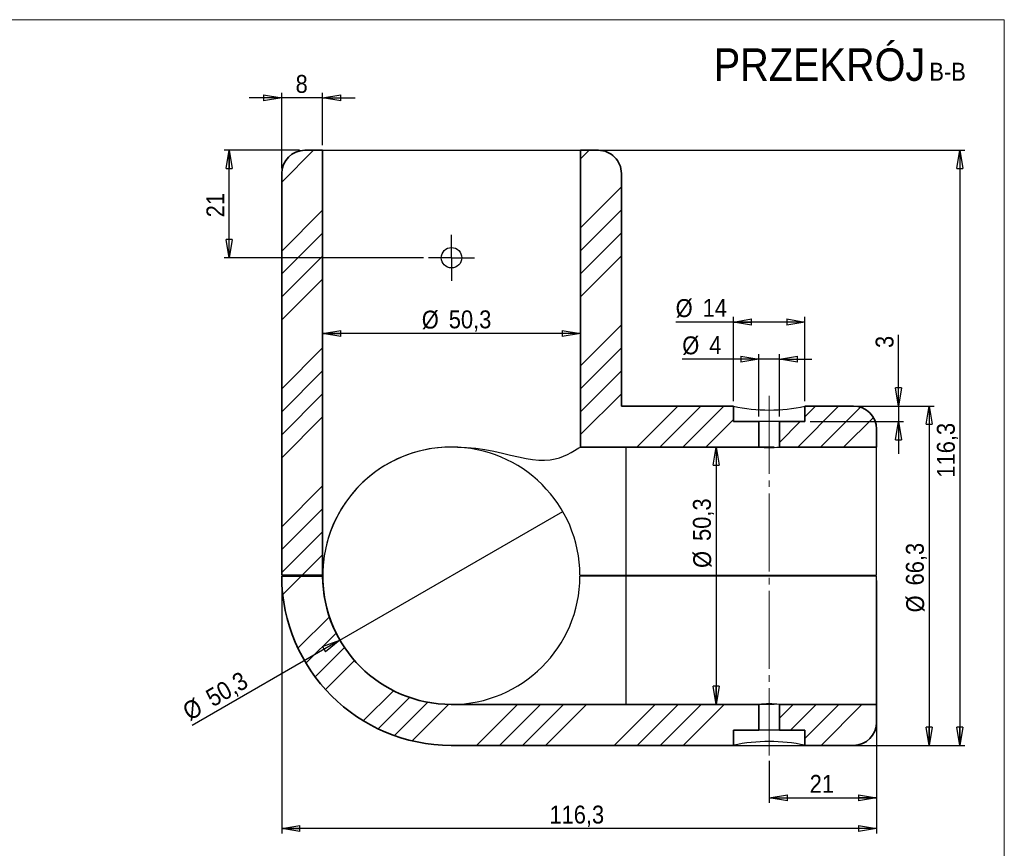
# Model space of a CAD drawing. Header units: millimetres. Extents: x 30 to 415, y 5 to 292.
# Tile 3 of 3: x 222 to 415, y 130 to 292. Entities that reach past the tile are written whole.
import ezdxf

# ---------------------------------------------------------------- set-up
doc = ezdxf.new("R2010")
doc.units = ezdxf.units.MM
doc.linetypes.add('SLD-Linia-ciągła', pattern=[0])
doc.linetypes.add('SLD-Linia-długa-kreska-kropka', pattern=[19.05, 15.24, -1.27, 1.27, -1.27])
doc.layers.add('NOTATKI', color=7, linetype='SLD-Linia-ciągła')
doc.layers.add('RAMKA', color=7, linetype='SLD-Linia-ciągła', lineweight=70)
doc.styles.add('SLDTEXTSTYLE0', font='GOTHIC.TTF', dxfattribs={"width": 0.913})
doc.dimstyles.new('SLDDIMSTYLE0', dxfattribs={"dimtxt": 3.5, "dimasz": 3.556, "dimexe": 0, "dimexo": 0.0625, "dimgap": 0.875, "dimtad": 1, "dimdec": 1, "dimrnd": 1e-09, "dimzin": 12, "dimdsep": 46, "dimtxsty": 'SLDTEXTSTYLE0', "dimblk1": 'CLOSED', "dimblk2": 'CLOSED', "dimsah": 1, "dimcen": 0.09, "dimadec": 0, "dimazin": 3, "dimtfac": 1, "dimtdec": 1, "dimtofl": 0, "dimtmove": 0, "dimatfit": 3, "dimldrblk": 'CLOSED', "dimfxl": 1, "dimfrac": 2, "dimtolj": 1, "dimtzin": 12, "dimarcsym": 0})
doc.dimstyles.new('SLDDIMSTYLE1', dxfattribs={"dimtxt": 3.5, "dimasz": 3.556, "dimexe": 0, "dimexo": 0.0625, "dimgap": 0.875, "dimtad": 1, "dimdec": 1, "dimrnd": 1e-09, "dimzin": 12, "dimdsep": 46, "dimtxsty": 'SLDTEXTSTYLE0', "dimblk1": 'NONE', "dimblk2": 'CLOSED', "dimsah": 1, "dimcen": 0, "dimadec": 0, "dimazin": 3, "dimtfac": 1, "dimtdec": 1, "dimtmove": 0, "dimatfit": 3, "dimldrblk": 'NONE', "dimfxl": 1, "dimfrac": 2, "dimtolj": 1, "dimtzin": 12, "dimarcsym": 0})
doc.dimstyles.new('SLDDIMSTYLE4', dxfattribs={"dimtxt": 3.5, "dimasz": 3.556, "dimexe": 0, "dimexo": 0.0625, "dimgap": 0.875, "dimtad": 1, "dimdec": 1, "dimrnd": 1e-09, "dimzin": 12, "dimdsep": 46, "dimtxsty": 'SLDTEXTSTYLE0', "dimblk1": 'CLOSED', "dimblk2": 'CLOSED', "dimsah": 1, "dimcen": 0.09, "dimadec": 0, "dimazin": 3, "dimtfac": 1, "dimtdec": 1, "dimtmove": 0, "dimatfit": 0, "dimldrblk": 'CLOSED', "dimfxl": 1, "dimfrac": 2, "dimtolj": 1, "dimtzin": 12, "dimarcsym": 0})

# ---------------------------------------------------------------- blocks, each defined once
blk = doc.blocks.new('_Closed')
at = {"color": 0, "linetype": 'ByBlock', "lineweight": -2}
for p, q in [((-1, 0.166667), (0, 0)), ((-1, 0.166667), (-1, -0.166667)), ((0, 0), (-1, -0.166667)), ((0, 0), (-1, 0))]:
    blk.add_line(p, q, dxfattribs=at)
blk = doc.blocks.new('_D_9')
at = {"layer": 'NOTATKI'}
for q in [(328.67, 195.9), (256.2, 154.06)]:
    blk.add_line((285.1, 170.75), q, dxfattribs=at)
blk.add_arc((306.88, 183.32), 25.15, 92.277, 212.277, dxfattribs=at)
at = {"layer": 'NOTATKI', "xscale": 3.556, "yscale": 3.556, "rotation": 29.99999999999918}
blk.add_blockref('_Closed', (285.1, 170.75, 40.26), dxfattribs=at)
at = {"layer": 'NOTATKI', "char_height": 3.5, "attachment_point": 1, "rotation": 30, "style": 'SLDTEXTSTYLE0'}
for s, insert in [('50,3', (258.51, 160.61)), ('%%c', (253.97, 157.93))]:
    blk.add_mtext(s, dxfattribs=dict(at, insert=insert))
blk = doc.blocks.new('_None')
blk = doc.blocks.new('_D_10')
at = {"layer": 'NOTATKI'}
for p, q in [((386.53, 216.47), (401.29, 216.47)), ((400.29, 216.47), (400.29, 150.17)), ((386.53, 150.17), (401.29, 150.17))]:
    blk.add_line(p, q, dxfattribs=at)
at = {"layer": 'NOTATKI', "xscale": 3.556, "yscale": 3.556}
for p, rotation in [((400.29, 216.47, 40.26), 90.0000000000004), ((400.29, 150.17, 40.26), 270.0000000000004)]:
    blk.add_blockref('_Closed', p, dxfattribs=dict(at, rotation=rotation))
at = {"layer": 'NOTATKI', "char_height": 3.5, "attachment_point": 1, "rotation": 90, "style": 'SLDTEXTSTYLE0'}
for s, insert in [('66,3', (395.76, 181.43)), ('%%c', (395.82, 176.16))]:
    blk.add_mtext(s, dxfattribs=dict(at, insert=insert))
blk = doc.blocks.new('_D_11')
at = {"layer": 'NOTATKI'}
for p, q in [((362.04, 217.47), (362.04, 233.91)), ((376.03, 217.47), (376.03, 233.91)), ((362.04, 232.91), (350.75, 232.91)), ((376.03, 232.91), (362.04, 232.91))]:
    blk.add_line(p, q, dxfattribs=at)
at = {"layer": 'NOTATKI', "xscale": 3.556, "yscale": 3.556, "rotation": 180.0000000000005}
blk.add_blockref('_Closed', (362.04, 232.91, 40.26), dxfattribs=at)
at = {"layer": 'NOTATKI', "xscale": 3.556, "yscale": 3.556}
blk.add_blockref('_Closed', (376.03, 232.91, 40.26), dxfattribs=at)
at = {"layer": 'NOTATKI', "char_height": 3.5, "attachment_point": 1, "style": 'SLDTEXTSTYLE0'}
for s, insert in [('%%c', (350.75, 237.38)), ('14', (356.03, 237.43))]:
    blk.add_mtext(s, dxfattribs=dict(at, insert=insert))
blk = doc.blocks.new('_D_12')
at = {"layer": 'NOTATKI'}
for p, q in [((367.04, 225.63), (352.04, 225.63)), ((367.04, 214.47), (367.04, 226.63)), ((371.03, 225.63), (367.04, 225.63)), ((371.03, 214.47), (371.03, 226.63)), ((371.03, 225.63), (377.38, 225.63))]:
    blk.add_line(p, q, dxfattribs=at)
at = {"layer": 'NOTATKI', "xscale": 3.556, "yscale": 3.556}
for p, rotation in [((367.04, 225.63, 40.26), 359.9999999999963), ((371.03, 225.63, 40.26), 179.9999999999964)]:
    blk.add_blockref('_Closed', p, dxfattribs=dict(at, rotation=rotation))
at = {"layer": 'NOTATKI', "char_height": 3.5, "attachment_point": 1, "style": 'SLDTEXTSTYLE0'}
for s, insert in [('%%c', (352.04, 230.1)), ('4', (357.32, 230.15))]:
    blk.add_mtext(s, dxfattribs=dict(at, insert=insert))
blk = doc.blocks.new('_D_13')
at = {"layer": 'NOTATKI'}
for p, q in [((394.31, 216.47), (394.31, 230.42)), ((386.53, 216.47), (395.31, 216.47)), ((394.31, 216.47), (394.31, 213.47)), ((377.03, 213.47), (395.31, 213.47)), ((394.31, 213.47), (394.31, 207.12))]:
    blk.add_line(p, q, dxfattribs=at)
at = {"layer": 'NOTATKI', "xscale": 3.556, "yscale": 3.556}
for p, rotation in [((394.31, 216.47, 40.26), 270.0000000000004), ((394.31, 213.47, 40.26), 90.0000000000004)]:
    blk.add_blockref('_Closed', p, dxfattribs=dict(at, rotation=rotation))
at = {"layer": 'NOTATKI', "insert": (389.84, 227.83), "char_height": 3.5, "attachment_point": 1, "rotation": 90, "style": 'SLDTEXTSTYLE0'}
blk.add_mtext('3', dxfattribs=at)
blk = doc.blocks.new('_D_14')
at = {"layer": 'NOTATKI'}
for p, q in [((333.13, 266.47), (407.29, 266.47)), ((406.29, 266.47), (406.29, 150.17)), ((338.84, 150.17), (407.29, 150.17))]:
    blk.add_line(p, q, dxfattribs=at)
at = {"layer": 'NOTATKI', "xscale": 3.556, "yscale": 3.556}
for p, rotation in [((406.29, 266.47, 40.26), 90.0000000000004), ((406.29, 150.17, 40.26), 270.0000000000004)]:
    blk.add_blockref('_Closed', p, dxfattribs=dict(at, rotation=rotation))
at = {"layer": 'NOTATKI', "insert": (401.82, 202.5), "char_height": 3.5, "attachment_point": 1, "rotation": 90, "style": 'SLDTEXTSTYLE0'}
blk.add_mtext('116,3', dxfattribs=at)
blk = doc.blocks.new('_D_15')
at = {"layer": 'NOTATKI'}
blk.add_line((332.13, 230.65), (281.73, 230.65), dxfattribs=at)
at = {"layer": 'NOTATKI', "xscale": 3.556, "yscale": 3.556, "rotation": 180.0000000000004}
blk.add_blockref('_Closed', (281.73, 230.65, 40.26), dxfattribs=at)
at = {"layer": 'NOTATKI', "xscale": 3.556, "yscale": 3.556}
blk.add_blockref('_Closed', (332.13, 230.65, 40.26), dxfattribs=at)
at = {"layer": 'NOTATKI', "char_height": 3.5, "attachment_point": 1, "style": 'SLDTEXTSTYLE0'}
for s, insert in [('%%c', (301.11, 235.13)), ('50,3', (306.39, 235.18))]:
    blk.add_mtext(s, dxfattribs=dict(at, insert=insert))
blk = doc.blocks.new('_D_16')
at = {"layer": 'NOTATKI'}
for p, q in [((273.73, 262.97), (273.73, 277.72)), ((281.73, 267.47), (281.73, 277.72)), ((273.73, 276.72), (267.38, 276.72)), ((281.73, 276.72), (273.73, 276.72)), ((281.73, 276.72), (288.08, 276.72))]:
    blk.add_line(p, q, dxfattribs=at)
at = {"layer": 'NOTATKI', "xscale": 3.556, "yscale": 3.556}
blk.add_blockref('_Closed', (273.73, 276.72, 40.26), dxfattribs=at)
at = {"layer": 'NOTATKI', "xscale": 3.556, "yscale": 3.556, "rotation": 180.0000000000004}
blk.add_blockref('_Closed', (281.73, 276.72, 40.26), dxfattribs=at)
at = {"layer": 'NOTATKI', "insert": (276.44, 281.2), "char_height": 3.5, "attachment_point": 1, "style": 'SLDTEXTSTYLE0'}
blk.add_mtext('8', dxfattribs=at)
blk = doc.blocks.new('_D_17')
at = {"layer": 'NOTATKI'}
for p, q in [((370.03, 208.47), (357.65, 208.47)), ((358.65, 208.47), (358.65, 158.17)), ((370.03, 158.17), (357.65, 158.17))]:
    blk.add_line(p, q, dxfattribs=at)
at = {"layer": 'NOTATKI', "xscale": 3.556, "yscale": 3.556}
for p, rotation in [((358.65, 208.47, 40.26), 90.00000000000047), ((358.65, 158.17, 40.26), 270.0000000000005)]:
    blk.add_blockref('_Closed', p, dxfattribs=dict(at, rotation=rotation))
at = {"layer": 'NOTATKI', "char_height": 3.5, "attachment_point": 1, "rotation": 90, "style": 'SLDTEXTSTYLE0'}
for s, insert in [('50,3', (354.12, 190.12)), ('%%c', (354.18, 184.84))]:
    blk.add_mtext(s, dxfattribs=dict(at, insert=insert))
blk = doc.blocks.new('_D_18')
at = {"layer": 'NOTATKI'}
for p, q in [((277.23, 266.47), (262.48, 266.47)), ((263.48, 245.47), (263.48, 266.47)), ((301.43, 245.47), (262.48, 245.47))]:
    blk.add_line(p, q, dxfattribs=at)
at = {"layer": 'NOTATKI', "xscale": 3.556, "yscale": 3.556}
for p, rotation in [((263.48, 266.47, 40.26), 90.0000000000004), ((263.48, 245.47, 40.26), 270.0000000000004)]:
    blk.add_blockref('_Closed', p, dxfattribs=dict(at, rotation=rotation))
at = {"layer": 'NOTATKI', "insert": (259.01, 253.38), "char_height": 3.5, "attachment_point": 1, "rotation": 90, "style": 'SLDTEXTSTYLE0'}
blk.add_mtext('21', dxfattribs=at)
blk = doc.blocks.new('_D_19')
at = {"layer": 'NOTATKI'}
for p, q in [((390.03, 182.42), (390.03, 138.92)), ((369.03, 147.17), (369.03, 138.92)), ((369.03, 139.92), (390.03, 139.92))]:
    blk.add_line(p, q, dxfattribs=at)
at = {"layer": 'NOTATKI', "xscale": 3.556, "yscale": 3.556, "rotation": 180.0000000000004}
blk.add_blockref('_Closed', (369.03, 139.92, 40.26), dxfattribs=at)
at = {"layer": 'NOTATKI', "xscale": 3.556, "yscale": 3.556}
blk.add_blockref('_Closed', (390.03, 139.92, 40.26), dxfattribs=at)
at = {"layer": 'NOTATKI', "insert": (376.95, 144.39), "char_height": 3.5, "attachment_point": 1, "style": 'SLDTEXTSTYLE0'}
blk.add_mtext('21', dxfattribs=at)
blk = doc.blocks.new('_D_20')
at = {"layer": 'NOTATKI'}
for p, q in [((273.73, 182.42), (273.73, 132.92)), ((390.03, 182.42), (390.03, 132.92)), ((390.03, 133.92), (273.73, 133.92))]:
    blk.add_line(p, q, dxfattribs=at)
at = {"layer": 'NOTATKI', "xscale": 3.556, "yscale": 3.556, "rotation": 180.0000000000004}
blk.add_blockref('_Closed', (273.73, 133.92, 40.26), dxfattribs=at)
at = {"layer": 'NOTATKI', "xscale": 3.556, "yscale": 3.556}
blk.add_blockref('_Closed', (390.03, 133.92, 40.26), dxfattribs=at)
at = {"layer": 'NOTATKI', "insert": (326.07, 138.39), "char_height": 3.5, "attachment_point": 1, "style": 'SLDTEXTSTYLE0'}
blk.add_mtext('116,3', dxfattribs=at)
blk = doc.blocks.new('SW_CENTERMARKSYMBOL_1')
at = {"layer": 'NOTATKI', "color": 0}
for p, q in [((0, 2.5), (0, 4.5)), ((0, 0), (0, 2.5)), ((-2.5, 0), (-4.5, 0)), ((0, 0), (-2.5, 0)), ((0, 0), (0, -2.5)), ((0, 0), (2.5, 0)), ((2.5, 0), (4.5, 0)), ((0, -2.5), (0, -4.5))]:
    blk.add_line(p, q, dxfattribs=at)

msp = doc.modelspace()

# ---------------------------------------------------------------- hatches: boundary and pattern name
at = {"layer": 'NOTATKI', "linetype": 'SLD-Linia-ciągła', "lineweight": 18}
h = msp.add_hatch(dxfattribs=at)
h.set_pattern_fill('ANSI34', color=256, angle=3e-322, style=0)
edge = h.paths.add_edge_path(flags=0)
edge.add_line((273.73, 261.97), (273.73, 183.42))
edge.add_arc((306.88, 183.32), 33.15, 179.8271, 179.8272)
edge.add_line((273.73, 183.42), (281.73, 183.42))
edge.add_line((281.73, 183.42), (281.73, 266.47))
edge.add_line((281.73, 266.47), (278.23, 266.47))
edge.add_spline(control_points=[(278.23, 266.47), (277.86, 266.47), (277.48, 266.42), (277.12, 266.33), (276.63, 266.2), (276.16, 265.99), (275.74, 265.71), (275.32, 265.43), (274.94, 265.08), (274.64, 264.68), (274.45, 264.42), (274.29, 264.15), (274.15, 263.86), (273.94, 263.41), (273.8, 262.91), (273.76, 262.41), (273.74, 262.26), (273.73, 262.12), (273.73, 261.97)], knot_values=[0.023049, 0.023049, 0.023049, 0.023049, 0.024176, 0.024176, 0.024176, 0.025687, 0.025687, 0.025687, 0.027198, 0.027198, 0.027198, 0.028135, 0.028135, 0.028135, 0.029646, 0.029646, 0.029646, 0.030079, 0.030079, 0.030079, 0.030079], weights=[1, 1, 1, 1, 1, 1, 1, 1, 1, 1, 1, 1, 1, 1, 1, 1, 1, 1, 1], degree=3, periodic=0)
h = msp.add_hatch(dxfattribs=at)
h.set_pattern_fill('ANSI34', color=256, angle=3e-322, style=0)
edge = h.paths.add_edge_path(flags=0)
edge.add_line((335.63, 266.47), (332.13, 266.47))
edge.add_line((332.13, 266.47), (332.13, 208.47))
edge.add_line((332.13, 208.47), (337.84, 208.47))
edge.add_spline(control_points=[(337.84, 208.47), (338.9, 208.47), (339.97, 208.47), (341.03, 208.47)], knot_values=[0.165352, 0.165352, 0.165352, 0.165352, 0.168544, 0.168544, 0.168544, 0.168544], weights=[1, 1, 1, 1], degree=3, periodic=0)
edge.add_line((341.03, 208.47), (367.04, 208.47))
edge.add_line((367.04, 208.47), (367.04, 213.47))
edge.add_line((367.04, 213.47), (362.04, 213.47))
edge.add_line((362.04, 213.47), (362.04, 216.47))
edge.add_line((362.04, 216.47), (341.03, 216.47))
edge.add_spline(control_points=[(341.03, 216.47), (340.73, 216.47), (340.43, 216.47), (340.13, 216.47)], knot_values=[0.049628, 0.049628, 0.049628, 0.049628, 0.050523, 0.050523, 0.050523, 0.050523], weights=[1, 1, 1, 1], degree=3, periodic=0)
edge.add_line((340.13, 216.47), (340.13, 261.97))
edge.add_spline(control_points=[(340.13, 261.97), (340.13, 262.04), (340.13, 262.1), (340.13, 262.16), (340.11, 262.67), (340, 263.17), (339.81, 263.64), (339.63, 264.11), (339.36, 264.55), (339.02, 264.93), (338.69, 265.31), (338.29, 265.64), (337.85, 265.89), (337.42, 266.13), (336.93, 266.31), (336.43, 266.4), (336.17, 266.45), (335.9, 266.47), (335.63, 266.47)], knot_values=[0.014919, 0.014919, 0.014919, 0.014919, 0.01511, 0.01511, 0.01511, 0.016621, 0.016621, 0.016621, 0.018132, 0.018132, 0.018132, 0.019643, 0.019643, 0.019643, 0.021154, 0.021154, 0.021154, 0.021953, 0.021953, 0.021953, 0.021953], weights=[1, 1, 1, 1, 1, 1, 1, 1, 1, 1, 1, 1, 1, 1, 1, 1, 1, 1, 1], degree=3, periodic=0)
h = msp.add_hatch(dxfattribs=at)
h.set_pattern_fill('ANSI34', color=256, angle=3e-322, style=0)
edge = h.paths.add_edge_path(flags=0)
edge.add_line((390.03, 208.47), (390.03, 211.97))
edge.add_spline(control_points=[(390.03, 211.97), (390.03, 212.43), (389.96, 212.89), (389.82, 213.33), (389.67, 213.81), (389.44, 214.27), (389.13, 214.67), (388.83, 215.08), (388.45, 215.43), (388.04, 215.71), (387.62, 215.99), (387.14, 216.2), (386.66, 216.33), (386.29, 216.42), (385.91, 216.47), (385.53, 216.47)], knot_values=[0.00618, 0.00618, 0.00618, 0.00618, 0.007555, 0.007555, 0.007555, 0.009066, 0.009066, 0.009066, 0.010577, 0.010577, 0.010577, 0.012088, 0.012088, 0.012088, 0.013218, 0.013218, 0.013218, 0.013218], weights=[1, 1, 1, 1, 1, 1, 1, 1, 1, 1, 1, 1, 1, 1, 1, 1], degree=3, periodic=0)
edge.add_line((385.53, 216.47), (376.03, 216.47))
edge.add_line((376.03, 216.47), (376.03, 213.47))
edge.add_line((376.03, 213.47), (371.03, 213.47))
edge.add_line((371.03, 213.47), (371.03, 208.47))
edge.add_line((371.03, 208.47), (390.03, 208.47))
h = msp.add_hatch(dxfattribs=at)
h.set_pattern_fill('ANSI34', color=256, angle=3e-322, style=0)
edge = h.paths.add_edge_path(flags=0)
edge.add_line((281.73, 183.22), (273.73, 183.22))
edge.add_arc((306.88, 183.32), 33.15, 180.1728, 270)
edge.add_line((306.88, 150.17), (337.84, 150.17))
edge.add_spline(control_points=[(337.84, 150.17), (338.9, 150.17), (339.97, 150.17), (341.03, 150.17)], knot_values=[0.19673, 0.19673, 0.19673, 0.19673, 0.199922, 0.199922, 0.199922, 0.199922], weights=[1, 1, 1, 1], degree=3, periodic=0)
edge.add_line((341.03, 150.17), (362.04, 150.17))
edge.add_line((362.04, 150.17), (362.04, 153.17))
edge.add_line((362.04, 153.17), (367.04, 153.17))
edge.add_line((367.04, 153.17), (367.04, 158.17))
edge.add_line((367.04, 158.17), (341.03, 158.17))
edge.add_spline(control_points=[(341.03, 158.17), (339.97, 158.17), (338.9, 158.17), (337.84, 158.17)], knot_values=[0.045128, 0.045128, 0.045128, 0.045128, 0.048355, 0.048355, 0.048355, 0.048355], weights=[1, 1, 1, 1], degree=3, periodic=0)
edge.add_line((337.84, 158.17), (306.88, 158.17))
edge.add_arc((306.88, 183.32), 25.15, 180.2278, 270, ccw=False)
h = msp.add_hatch(dxfattribs=at)
h.set_pattern_fill('ANSI34', color=256, angle=3e-322, style=0)
edge = h.paths.add_edge_path(flags=0)
edge.add_line((390.03, 154.67), (390.03, 158.17))
edge.add_line((390.03, 158.17), (371.03, 158.17))
edge.add_line((371.03, 158.17), (371.03, 153.17))
edge.add_line((371.03, 153.17), (376.03, 153.17))
edge.add_line((376.03, 153.17), (376.03, 150.17))
edge.add_line((376.03, 150.17), (385.53, 150.17))
edge.add_spline(control_points=[(385.53, 150.17), (385.87, 150.17), (386.2, 150.21), (386.53, 150.28), (386.83, 150.35), (387.14, 150.45), (387.42, 150.59), (387.88, 150.8), (388.31, 151.09), (388.67, 151.44), (389.03, 151.79), (389.34, 152.21), (389.56, 152.66), (389.79, 153.11), (389.94, 153.61), (390, 154.11), (390.02, 154.29), (390.03, 154.48), (390.03, 154.67)], knot_values=[0.026201, 0.026201, 0.026201, 0.026201, 0.027198, 0.027198, 0.027198, 0.028135, 0.028135, 0.028135, 0.029646, 0.029646, 0.029646, 0.031157, 0.031157, 0.031157, 0.032668, 0.032668, 0.032668, 0.033231, 0.033231, 0.033231, 0.033231], weights=[1, 1, 1, 1, 1, 1, 1, 1, 1, 1, 1, 1, 1, 1, 1, 1, 1, 1, 1], degree=3, periodic=0)

# ---------------------------------------------------------------- linework, layer by layer
at = {"color": 7, "linetype": 'SLD-Linia-ciągła', "lineweight": 35}
for p, q in [((278.23, 266.47), (281.73, 266.47)), ((281.73, 183.42), (281.73, 266.47)), ((332.13, 266.47), (332.13, 208.47)), ((332.13, 266.47), (335.63, 266.47)), ((273.73, 183.42), (273.73, 261.97)), ((340.13, 261.97), (340.13, 216.47)), ((341.03, 216.47), (340.13, 216.47)), ((362.04, 216.47), (341.03, 216.47)), ((362.04, 213.47), (362.04, 216.47)), ((376.03, 216.47), (376.03, 213.47)), ((385.53, 216.47), (376.03, 216.47)), ((367.04, 213.47), (362.04, 213.47)), ((367.04, 208.47), (367.04, 213.47)), ((371.03, 213.47), (371.03, 208.47)), ((376.03, 213.47), (371.03, 213.47)), ((390.03, 211.97), (390.03, 208.47)), ((332.13, 208.47), (337.84, 208.47)), ((341.03, 208.47), (337.84, 208.47)), ((367.04, 208.47), (341.03, 208.47)), ((390.03, 208.47), (371.03, 208.47)), ((281.73, 183.42), (273.73, 183.42)), ((273.73, 183.42), (273.73, 183.42)), ((273.73, 183.22), (281.73, 183.22)), ((306.88, 158.17), (337.84, 158.17)), ((337.84, 158.17), (341.03, 158.17)), ((341.03, 158.17), (367.04, 158.17)), ((367.04, 153.17), (367.04, 158.17)), ((371.03, 158.17), (390.03, 158.17)), ((371.03, 158.17), (371.03, 153.17)), ((390.03, 158.17), (390.03, 154.67)), ((362.04, 150.17), (362.04, 153.17)), ((362.04, 153.17), (367.04, 153.17)), ((371.03, 153.17), (376.03, 153.17)), ((376.03, 153.17), (376.03, 150.17)), ((306.88, 150.17), (337.84, 150.17)), ((337.84, 150.17), (341.03, 150.17)), ((341.03, 150.17), (362.04, 150.17)), ((376.03, 150.17), (385.53, 150.17))]:
    msp.add_line(p, q, dxfattribs=at)
at = {"color": 7, "linetype": 'SLD-Linia-ciągła', "lineweight": 25}
for p, q in [((281.73, 266.47), (332.13, 266.47)), ((371.03, 213.47), (367.04, 213.47)), ((308.07, 208.47), (306.88, 208.47)), ((332.13, 208.47), (332.11, 208.47)), ((341.03, 208.47), (341.03, 183.42)), ((390.03, 183.42), (390.03, 208.47)), ((332.03, 183.42), (341.03, 183.42)), ((341.03, 183.22), (332.03, 183.22)), ((341.03, 183.42), (390.03, 183.42)), ((390.03, 183.22), (341.03, 183.22)), ((341.03, 183.22), (341.03, 158.17)), ((390.03, 158.17), (390.03, 183.22)), ((371.03, 153.17), (367.04, 153.17))]:
    msp.add_line(p, q, dxfattribs=at)
at = {"color": 7, "linetype": 'SLD-Linia-ciągła', "lineweight": 25, "flags": 128}
msp.add_lwpolyline([(308.07, 208.47), (309.88, 208.41), (311.66, 208.25), (313.46, 207.99), (315.22, 207.65), (316.87, 207.29), (318.46, 206.91), (320.04, 206.54), (321.55, 206.22), (322.79, 206.02), (323.97, 205.9), (325.12, 205.88), (326.2, 205.97), (327.16, 206.14), (328.04, 206.39), (329.58, 207.02), (330.33, 207.42), (330.96, 207.79), (331.46, 208.11), (331.83, 208.34), (332.11, 208.47)], dxfattribs=at)
at = {"color": 7, "linetype": 'SLD-Linia-ciągła', "lineweight": 25}
msp.add_circle((306.93, 245.47), 2, dxfattribs=at)
at = {"color": 7, "linetype": 'SLD-Linia-ciągła', "lineweight": 35}
for centre, radius, start, end in [((278.24, 261.97), 4.5, 90.0143, 179.9854), ((335.63, 261.97), 4.5, 0.0001, 90.0002), ((385.53, 211.97), 4.5, 0.0158, 89.9835), ((306.88, 183.32), 33.15, 180.1728, 270), ((306.88, 183.32), 25.15, 180.2278, 270), ((385.53, 154.67), 4.5, 270.013, 359.9877)]:
    msp.add_arc(centre, radius, start, end, dxfattribs=at)
at = {"color": 7, "linetype": 'SLD-Linia-ciągła', "lineweight": 25}
for centre, radius, start, end in [((369.03, 248.53), 32.82, 257.6861, 282.3139), ((306.89, 183.32), 25.15, 90.0044, 179.7678), ((306.88, 183.32), 25.15, 0.2278, 90), ((369.03, 231.84), 23.46, 265.1152, 274.8848), ((306.88, 183.32), 25.15, 270, 359.7722), ((369.03, 134.8), 23.46, 85.1152, 94.8848), ((369.03, 118.11), 32.82, 77.6861, 102.3139)]:
    msp.add_arc(centre, radius, start, end, dxfattribs=at)
at = {"layer": 'NOTATKI', "linetype": 'SLD-Linia-długa-kreska-kropka', "lineweight": 18}
msp.add_line((369.03, 218.47), (369.03, 148.17), dxfattribs=at)
at = {"layer": 'RAMKA', "linetype": 'SLD-Linia-ciągła', "lineweight": 18}
for p, q in [((30, 292), (415, 292)), ((415, 292), (415, 5))]:
    msp.add_line(p, q, dxfattribs=at)

# ---------------------------------------------------------------- block references
at = {"layer": 'NOTATKI'}
msp.add_blockref('SW_CENTERMARKSYMBOL_1', (306.93, 245.47), dxfattribs=at)

# ---------------------------------------------------------------- texts
at = {"layer": 'NOTATKI', "attachment_point": 2, "style": 'SLDTEXTSTYLE0'}
for s, insert, char_height in [('PRZEKRÓJ ', (378.87, 286.4), 6.35), ('B-B', (403.91, 283.59), 3.5)]:
    msp.add_mtext(s, dxfattribs=dict(at, insert=insert, char_height=char_height))

# ---------------------------------------------------------------- dimensions: what is measured, and where the dimension line sits
at = {"layer": 'NOTATKI'}
for base, p1, p2, dimstyle, picture, middle in [((273.73, 276.72), (281.73, 266.47), (273.73, 261.97), 'SLDDIMSTYLE4', '_D_16', (277.73, 276.72)), ((273.73, 133.92), (390.03, 183.42), (273.73, 183.42), 'SLDDIMSTYLE0', '_D_20', (331.88, 133.92)), ((390.03, 139.92), (369.03, 148.17), (390.03, 183.42), 'SLDDIMSTYLE0', '_D_19', (379.53, 139.92))]:
    dim = msp.add_linear_dim(base=base, p1=p1, p2=p2, dimstyle=dimstyle, dxfattribs=at)
    dim.commit()
    dim.dimension.update_dxf_attribs({"geometry": picture, "text_midpoint": middle, "dimtype": 160})
for base, p1, p2, dimstyle, picture, middle in [((263.48, 266.47), (302.43, 245.47), (278.23, 266.47), 'SLDDIMSTYLE0', '_D_18', (263.48, 255.97)), ((406.29, 150.17), (332.13, 266.47), (337.84, 150.17), 'SLDDIMSTYLE0', '_D_14', (406.29, 208.32)), ((394.31, 213.47), (385.53, 216.47), (376.03, 213.47), 'SLDDIMSTYLE4', '_D_13', (394.31, 229.13))]:
    dim = msp.add_linear_dim(base=base, p1=p1, p2=p2, angle=90, dimstyle=dimstyle, dxfattribs=at)
    dim.commit()
    dim.dimension.update_dxf_attribs({"geometry": picture, "text_midpoint": middle, "dimtype": 160})
for base, p1, p2, dimstyle, picture, middle in [((281.73, 230.65), (332.13, 208.47), (281.73, 266.47), 'SLDDIMSTYLE0', '_D_15', (308.28, 230.65)), ((367.04, 225.63), (371.03, 213.47), (367.04, 213.47), 'SLDDIMSTYLE4', '_D_12', (355.97, 225.63))]:
    dim = msp.add_linear_dim(base=base, p1=p1, p2=p2, text='%%c<>', dimstyle=dimstyle, dxfattribs=at)
    dim.commit()
    dim.dimension.update_dxf_attribs({"geometry": picture, "text_midpoint": middle, "dimtype": 160})
for base, p1, p2, angle, picture, middle in [((362.04, 232.91), (376.03, 216.47), (362.04, 216.47), 0, '_D_11', (355.97, 232.91)), ((400.29, 150.17), (385.53, 216.47), (385.53, 150.17), 90, '_D_10', (400.29, 183.32)), ((358.65, 158.17), (371.03, 208.47), (371.03, 158.17), 90, '_D_17', (358.65, 192))]:
    dim = msp.add_linear_dim(base=base, p1=p1, p2=p2, angle=angle, text='%%c<>', dimstyle='SLDDIMSTYLE0', dxfattribs=at)
    dim.commit()
    dim.dimension.update_dxf_attribs({"geometry": picture, "text_midpoint": middle, "dimtype": 160})
dim = msp.add_diameter_dim_2p(p1=(328.67, 195.9), p2=(285.1, 170.75), dimstyle='SLDDIMSTYLE1', dxfattribs=at)
dim.commit()
dim.dimension.update_dxf_attribs({"geometry": '_D_9', "text_midpoint": (262.34, 157.6), "dimtype": 163})

doc.saveas('drawing.dxf')
